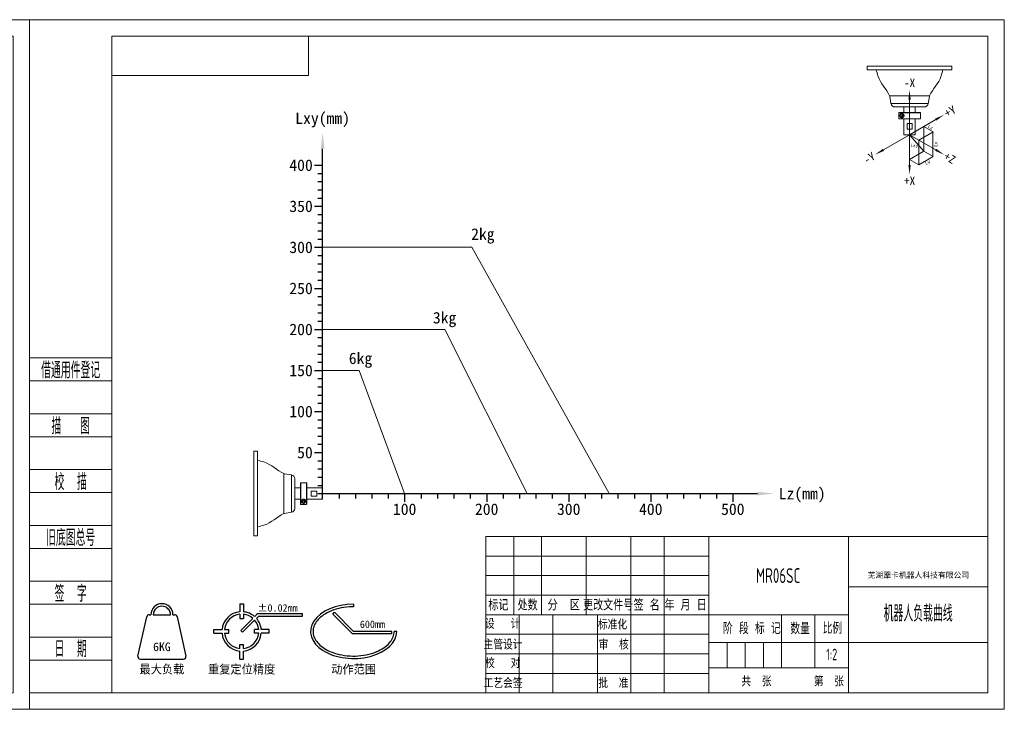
# Model space of a CAD drawing. Header units: millimetres. Extents: x -33 to 2421, y -2345 to -563.
# Tile 31 of 31: x 1821 to 2421, y -2345 to -1925. Entities that reach past the tile are written whole.
import ezdxf
from ezdxf.enums import TextEntityAlignment as Align

# ---------------------------------------------------------------- set-up
doc = ezdxf.new("R2010")
doc.units = ezdxf.units.MM
doc.header["$LTSCALE"] = 0.3175
for name, color, linetype, lineweight in [('1轮廓实线层', 7, 'Continuous', 18), ('2细线层', 4, 'Continuous', 13), ('6文字层', 3, 'Continuous', 13), ('7标注层', 4, 'Continuous', 13), ('L2', 6, 'Continuous', 13), ('图框层', 7, 'Continuous', 18)]:
    doc.layers.add(name, color=color, linetype=linetype, lineweight=lineweight)
doc.styles.add('PC_TEXTSTYLE', font='ISOCP.SHX', dxfattribs={"width": 0.707, "bigfont": 'GBCBIG.SHX'})
doc.styles.add('仿宋体', font='txt')
doc.styles.add('标准汉字', font='gbenor.shx', dxfattribs={"bigfont": 'gbcbig.shx'})

# ---------------------------------------------------------------- blocks, each defined once
blk = doc.blocks.new('ZwmFrameMain_1_A4^_^无分区图框^_^landscape')
at = {"layer": '1轮廓实线层'}
for p, q in [((0, 0), (0, 200)), ((267, 200), (0, 200)), ((267, 200), (267, 0)), ((0, 0), (267, 0))]:
    blk.add_line(p, q, dxfattribs=at)
at = {"layer": '2细线层'}
for p, q in [((-25, -5), (-25, 205)), ((272, 205), (-25, 205)), ((272, 205), (272, -5)), ((-25, -5), (272, -5))]:
    blk.add_line(p, q, dxfattribs=at)
blk = doc.blocks.new('ZwmFrameMain_2_A4^_^无分区图框^_^landscape')
at = {"layer": '1轮廓实线层'}
for p, q in [((0, 0), (0, 200)), ((267, 200), (0, 200)), ((267, 200), (267, 0)), ((0, 0), (267, 0))]:
    blk.add_line(p, q, dxfattribs=at)
at = {"layer": '2细线层'}
for p, q in [((-25, -5), (-25, 205)), ((272, 205), (-25, 205)), ((272, 205), (272, -5)), ((-25, -5), (272, -5))]:
    blk.add_line(p, q, dxfattribs=at)
blk = doc.blocks.new('ZwmFrameMain_2_横向标题栏')
at = {"layer": '1轮廓实线层'}
for p, q in [((-153, 47.6), (0, 47.6)), ((-153, 0), (-153, 47.6))]:
    blk.add_line(p, q, dxfattribs=at)
at = {"layer": '2细线层', "color": 6, "linetype": 'Continuous'}
for p, q in [((-144.5, 23.8), (-144.5, 47.6)), ((-136, 23.8), (-136, 47.6)), ((-122.4, 23.8), (-122.4, 47.6)), ((-108.8, 0), (-108.8, 47.6)), ((-108.8, 23.8), (-108.8, 47.6)), ((-98.6, 0), (-98.6, 47.6)), ((-85, 0), (-85, 47.6)), ((-42.5, 0), (-42.5, 47.6)), ((-153, 41.65), (-85, 41.65)), ((-153, 35.7), (-85, 35.7)), ((-42.5, 32.3), (0, 32.3)), ((-153, 29.75), (-85, 29.75)), ((-153, 23.8), (-42.5, 23.8)), ((-142.8, 0), (-142.8, 23.8)), ((-132.6, 0), (-132.6, 23.8)), ((-62.9, 7.65), (-62.9, 23.8)), ((-52.7, 7.65), (-52.7, 23.8)), ((-153, 17.85), (-85, 17.85)), ((-85, 15.3), (0, 15.3)), ((-79.47, 7.65), (-79.47, 15.3)), ((-73.95, 7.65), (-73.95, 15.3)), ((-68.42, 7.65), (-68.42, 15.3)), ((-153, 11.9), (-85, 11.9)), ((-85, 7.65), (-42.5, 7.65)), ((-153, 5.95), (-85, 5.95))]:
    blk.add_line(p, q, dxfattribs=at)
at = {"layer": 'L2', "linetype": 'Continuous'}
blk.add_line((-119, 0), (-119, 23.8), dxfattribs=at)
at = {"layer": '6文字层', "color": 4, "linetype": 'Continuous', "insert": (-21.17, 35.77), "char_height": 1.7, "width": 46.9115, "attachment_point": 5, "style": '仿宋体'}
blk.add_mtext('芜湖藦卡机器人科技有限公司', dxfattribs=at)
at = {"layer": '6文字层', "color": 6, "style": '标准汉字'}
for s, insert, char_height, width, attachment_point in [('标记', (-149.17, 26.77), 3.4, 9.9025, 5), ('处数', (-140.26, 26.77), 3.4, 9.7325, 5), ('分  区', (-129.24, 26.77), 3.4, 16.2896, 5), ('更改文件号', (-115.72, 26.77), 3.4, 24.905, 5), ('签 名', (-103.99, 26.77), 3.4, 12.6286, 5), ('年 月 日', (-92.13, 26.77), 3.4, 20.3696, 5), ('设   计', (-147.87, 21.02), 2.975, 17.0478, 5), ('标准化', (-114.39, 20.78), 2.975, 13.1644, 5), ('阶 段 标 记', (-80.73, 17.89), 3.5, 25.8612, 7), ('数量', (-60.2, 17.85), 3.5, 8.5159, 7), ('比例', (-50.35, 17.98), 3.5, 7.9953, 7), ('主管设计', (-147.75, 14.68), 2.975, 17.1806, 5), ('审  核', (-114.03, 14.65), 2.975, 13.9931, 5), ('校   对', (-147.84, 9.04), 2.975, 17.2709, 5), ('共  张        第  张', (-75.11, 1.97), 2.975, 51.7172, 7), ('工艺会签', (-147.73, 2.95), 2.975, 17.255, 5), ('批  准', (-114.13, 2.95), 2.975, 14.1047, 5)]:
    blk.add_mtext(s, dxfattribs=dict(at, insert=insert, char_height=char_height, width=width, attachment_point=attachment_point))
at = {"layer": '6文字层', "color": 4, "style": 'PC_TEXTSTYLE', "flags": 8}
for tag, height, width, p, p2 in [('产品名称或材料标记', 4.5, 0.911854, (-77.25, 33.47), (-50.6, 33.47)), ('图样名称', 5, 2.846512, (-41.5, 21.71), (-1, 21.71)), ('图样代号', 5, 2.86875, (-41.5, 5.64), (-1, 5.64))]:
    blk.add_attdef(tag, text='', height=height, dxfattribs=dict(at, width=width)).set_placement(p, p2, align=Align.FIT)
at = {"layer": '6文字层', "color": 6, "style": 'PC_TEXTSTYLE', "width": 9.241641, "flags": 8}
blk.add_attdef('设计', text='', height=2.12, rotation=359.5768, dxfattribs=at).set_placement((-141.75, 19.99), (-133.89, 19.93), align=Align.FIT)
at = {"layer": '6文字层', "color": 6, "style": 'PC_TEXTSTYLE', "flags": 8}
for tag, height, width, p, p2 in [('审核', 2.12, 2.542374, (-141.61, 14.16), (-134.04, 14.16)), ('重量', 3.5, 1.685865, (-61.9, 10.1), (-53.7, 10.1)), ('比例', 3.5, 1.699352, (-51.7, 9.95), (-43.5, 9.95))]:
    blk.add_attdef(tag, text='', height=height, dxfattribs=dict(at, width=width)).set_placement(p, p2, align=Align.FIT)
blk = doc.blocks.new('ZwmFrameMain_2_图样代号')
at = {"layer": '2细线层', "linetype": 'Continuous'}
for p in [(60, 0), (0, -12)]:
    blk.add_line(p, (60, -12), dxfattribs=at)
at = {"layer": '6文字层', "style": 'PC_TEXTSTYLE', "width": 2.827942}
blk.add_attdef('图样代号', text='', height=7, rotation=180, dxfattribs=at).set_placement((58.24, -2.4), (2.35, -2.4), align=Align.FIT)
blk = doc.blocks.new('ZwmFrameMain_2_附加栏')
at = {"layer": '2细线层'}
for p, q in [((-25, 102), (0, 102)), ((-25, 95), (0, 95)), ((-25, 85), (0, 85)), ((-25, 78), (0, 78)), ((-25, 68), (0, 68)), ((-25, 61), (0, 61)), ((-25, 51), (0, 51)), ((-25, 44), (0, 44)), ((-25, 34), (0, 34)), ((-25, 27), (0, 27)), ((-25, 17), (0, 17)), ((-25, 10), (0, 10)), ((-25, 0), (0, 0))]:
    blk.add_line(p, q, dxfattribs=at)
at = {"layer": '6文字层', "color": 3, "style": 'PC_TEXTSTYLE'}
for s, width, p in [('借通用件登记', 0.667, (-12.5, 98.5)), ('描   图', 0.6667, (-12.5, 81.5)), ('校  描', 0.667, (-12.5, 64.5)), ('旧底图总号', 0.667, (-12.5, 47.5)), ('签  字', 0.667, (-12.5, 30.5)), ('日  期', 0.667, (-12.49, 13.6))]:
    blk.add_text(s, height=5, dxfattribs=dict(at, width=width)).set_placement(p, align=Align.MIDDLE)
at = {"layer": '6文字层', "style": 'PC_TEXTSTYLE'}
for tag, width, p, p2 in [('借通用件登记', 0.671328, (-23.44, 86.36), (-1.25, 86.36)), ('描图', 2.120922, (-23.44, 69.36), (-1.25, 69.36)), ('校图', 2.149976, (-23.75, 52.06), (-1.25, 52.06)), ('旧底图总号', 0.761452, (-22.84, 35.67), (-1.86, 35.67)), ('签字', 2.026939, (-23.14, 18.37), (-1.56, 18.37)), ('日期', 1.89999, (-22.84, 1.37), (-2.17, 1.37))]:
    blk.add_attdef(tag, text='', height=5, dxfattribs=dict(at, width=width)).set_placement(p, p2, align=Align.FIT)
blk = doc.blocks.new('标尺')
for p, q in [((42316.54, -36080.68), (42316.54, -35867.68)), ((42311.54, -35877.68), (42316.54, -35877.68)), ((42313.54, -35882.68), (42316.54, -35882.68)), ((42313.54, -35887.68), (42316.54, -35887.68)), ((42313.54, -35892.68), (42316.54, -35892.68)), ((42313.54, -35897.68), (42316.54, -35897.68)), ((42311.54, -35902.68), (42316.54, -35902.68)), ((42313.54, -35907.68), (42316.54, -35907.68)), ((42313.54, -35912.68), (42316.54, -35912.68)), ((42313.54, -35917.68), (42316.54, -35917.68)), ((42313.54, -35922.68), (42316.54, -35922.68)), ((42311.54, -35927.68), (42316.54, -35927.68)), ((42313.54, -35932.68), (42316.54, -35932.68)), ((42313.54, -35937.68), (42316.54, -35937.68)), ((42313.54, -35942.68), (42316.54, -35942.68)), ((42313.54, -35947.68), (42316.54, -35947.68)), ((42311.54, -35952.68), (42316.54, -35952.68)), ((42313.54, -35957.68), (42316.54, -35957.68)), ((42313.54, -35962.68), (42316.54, -35962.68)), ((42313.54, -35967.68), (42316.54, -35967.68)), ((42313.54, -35972.68), (42316.54, -35972.68)), ((42311.54, -35977.68), (42316.54, -35977.68)), ((42313.54, -35982.68), (42316.54, -35982.68)), ((42313.54, -35987.68), (42316.54, -35987.68)), ((42313.54, -35992.68), (42316.54, -35992.68)), ((42313.54, -35997.68), (42316.54, -35997.68)), ((42311.54, -36002.68), (42316.54, -36002.68)), ((42313.54, -36007.68), (42316.54, -36007.68)), ((42313.54, -36012.68), (42316.54, -36012.68)), ((42313.54, -36017.68), (42316.54, -36017.68)), ((42311.54, -36027.68), (42316.54, -36027.68)), ((42313.54, -36022.68), (42316.54, -36022.68)), ((42313.54, -36032.68), (42316.54, -36032.68)), ((42313.54, -36037.68), (42316.54, -36037.68)), ((42313.54, -36042.68), (42316.54, -36042.68)), ((42313.54, -36047.68), (42316.54, -36047.68)), ((42311.54, -36052.68), (42316.54, -36052.68)), ((42313.54, -36057.68), (42316.54, -36057.68)), ((42313.54, -36062.68), (42316.54, -36062.68)), ((42313.54, -36067.68), (42316.54, -36067.68)), ((42313.54, -36072.68), (42316.54, -36072.68)), ((42313.54, -36077.68), (42581.54, -36077.68)), ((42326.54, -36077.68), (42326.54, -36080.68)), ((42336.54, -36077.68), (42336.54, -36080.68)), ((42346.54, -36077.68), (42346.54, -36080.68)), ((42356.54, -36077.68), (42356.54, -36080.68)), ((42366.54, -36077.68), (42366.54, -36082.68)), ((42376.54, -36077.68), (42376.54, -36080.68)), ((42386.54, -36077.68), (42386.54, -36080.68)), ((42396.54, -36077.68), (42396.54, -36080.68)), ((42406.54, -36077.68), (42406.54, -36080.68)), ((42416.54, -36077.68), (42416.54, -36082.68)), ((42426.54, -36077.68), (42426.54, -36080.68)), ((42436.54, -36077.68), (42436.54, -36080.68)), ((42446.54, -36077.68), (42446.54, -36080.68)), ((42456.54, -36077.68), (42456.54, -36080.68)), ((42466.54, -36077.68), (42466.54, -36082.68)), ((42476.54, -36077.68), (42476.54, -36080.68)), ((42486.54, -36077.68), (42486.54, -36080.68)), ((42496.54, -36077.68), (42496.54, -36080.68)), ((42506.54, -36077.68), (42506.54, -36080.68)), ((42516.54, -36077.68), (42516.54, -36082.68)), ((42526.54, -36077.68), (42526.54, -36080.68)), ((42536.54, -36077.68), (42536.54, -36080.68)), ((42546.54, -36077.68), (42546.54, -36080.68)), ((42556.54, -36077.68), (42556.54, -36080.68)), ((42566.54, -36077.68), (42566.54, -36082.68))]:
    blk.add_line(p, q)
at = {"layer": '7标注层'}
for points in [[(42317.71, -35867.68), (42315.37, -35867.68), (42316.54, -35857.68)], [(42581.54, -36078.85), (42581.54, -36076.52), (42591.54, -36077.68)]]:
    blk.add_solid(points, dxfattribs=at)
at = {"layer": '6文字层'}
blk.add_text('Lxy(mm)', height=7, dxfattribs=at).set_placement((42316.54, -35854.68), align=Align.BOTTOM_CENTER)
for s, p in [('400', (42310.54, -35877.68)), ('350', (42310.54, -35902.68)), ('300', (42310.54, -35927.68)), ('250', (42310.54, -35952.68)), ('200', (42310.54, -35977.68)), ('150', (42310.54, -36002.68)), ('100', (42310.54, -36027.68)), ('50', (42310.54, -36052.68))]:
    blk.add_text(s, height=7, dxfattribs=at).set_placement(p, align=Align.MIDDLE_RIGHT)
blk.add_text('Lz(mm)', height=7, dxfattribs=at).set_placement((42594.54, -36077.68), align=Align.MIDDLE_LEFT)
for s, p in [('100', (42366.54, -36083.68)), ('200', (42416.54, -36083.68)), ('300', (42466.54, -36083.68)), ('400', (42516.54, -36083.68)), ('500', (42566.54, -36083.68))]:
    blk.add_text(s, height=7, dxfattribs=at).set_placement(p, align=Align.TOP_CENTER)
blk = doc.blocks.new('最大负载')
for p, q in [((42177.93, -36168.32), (42178.63, -36168.32)), ((42179.63, -36168.32), (42186.63, -36168.32)), ((42187.63, -36168.32), (42188.33, -36168.32)), ((42173.4, -36185.1), (42176.96, -36169.1)), ((42189.31, -36169.1), (42192.86, -36185.1)), ((42174.38, -36186.32), (42191.89, -36186.32))]:
    blk.add_line(p, q)
for centre, radius, start, end in [((42183.13, -36168.32), 4.5, 0, 180), ((42177.93, -36169.32), 1, 90, 167.4712), ((42183.13, -36168.32), 3.5, 0, 180), ((42188.33, -36169.32), 1, 12.5288, 90), ((42174.38, -36185.32), 1, 167.4712, 270), ((42191.89, -36185.32), 1, 270, 12.5288)]:
    blk.add_arc(centre, radius, start, end)
at = {"layer": '6文字层'}
for s, p in [('6KG', (42183.13, -36181.32)), ('最大负载', (42183.13, -36190.32))]:
    blk.add_text(s, height=3.5, dxfattribs=at).set_placement(p, align=Align.MIDDLE)
blk = doc.blocks.new('重复定位精度')
for p, q in [((42215.16, -36163.82), (42215.16, -36167.1)), ((42215.16, -36163.82), (42216.66, -36163.82)), ((42216.66, -36163.82), (42216.66, -36167.1)), ((42215.16, -36168.11), (42215.16, -36169.82)), ((42216.66, -36168.11), (42216.66, -36169.82)), ((42221.21, -36169.07), (42222.42, -36167.85)), ((42222.42, -36167.85), (42240.61, -36167.85)), ((42240.61, -36168.85), (42240.61, -36167.85)), ((42215.16, -36169.82), (42216.66, -36169.82)), ((42215.56, -36174.71), (42220.5, -36169.78)), ((42216.27, -36175.42), (42221.2, -36170.48)), ((42221.91, -36169.78), (42222.84, -36168.85)), ((42222.84, -36168.85), (42240.61, -36168.85)), ((42204.66, -36174.32), (42207.95, -36174.32)), ((42204.66, -36175.82), (42204.66, -36174.32)), ((42204.66, -36175.82), (42207.95, -36175.82)), ((42208.95, -36174.32), (42210.66, -36174.32)), ((42208.95, -36175.82), (42210.66, -36175.82)), ((42210.66, -36175.82), (42210.66, -36174.32)), ((42215.56, -36174.71), (42216.27, -36175.42)), ((42221.16, -36175.82), (42221.16, -36174.32)), ((42222.87, -36174.32), (42221.16, -36174.32)), ((42222.87, -36175.82), (42221.16, -36175.82)), ((42227.16, -36174.32), (42223.88, -36174.32)), ((42227.16, -36175.82), (42223.88, -36175.82)), ((42227.16, -36175.82), (42227.16, -36174.32)), ((42215.16, -36180.32), (42216.66, -36180.32)), ((42215.16, -36182.03), (42215.16, -36180.32)), ((42216.66, -36182.03), (42216.66, -36180.32)), ((42215.16, -36186.32), (42215.16, -36183.03)), ((42216.66, -36186.32), (42216.66, -36183.03)), ((42215.16, -36186.32), (42216.66, -36186.32))]:
    blk.add_line(p, q)
for radius, start, end in [(8, 95.3794, 174.6206), (7, 96.1506, 173.8494), (8, 48.5833, 84.6206), (7, 49.096, 83.8494), (7, 6.1506, 40.904), (8, 5.3794, 41.4167), (8, 185.3794, 264.6206), (7, 186.1506, 263.8494), (7, 276.1506, 353.8494), (8, 275.3794, 354.6206)]:
    blk.add_arc((42215.91, -36175.07), radius, start, end)
at = {"layer": '6文字层'}
blk.add_text('%%P0.02mm', height=3, dxfattribs=at).set_placement((42230.51, -36167.94), align=Align.BOTTOM_CENTER)
blk.add_text('重复定位精度', height=3.5, dxfattribs=at).set_placement((42215.91, -36190.32), align=Align.MIDDLE)
blk = doc.blocks.new('动作范围')
for p, q in [((42261.41, -36164.07), (42261.41, -36165.07)), ((42252.93, -36168), (42253.63, -36167.29)), ((42261, -36176.07), (42252.93, -36168)), ((42261.41, -36175.07), (42253.63, -36167.29)), ((42276.91, -36176.07), (42261, -36176.07)), ((42276.91, -36175.07), (42261.41, -36175.07)), ((42276.91, -36176.07), (42276.91, -36175.07)), ((42278.91, -36175.07), (42277.91, -36175.07))]:
    blk.add_line(p, q)
blk.add_ellipse((42261.41, -36175.07), major_axis=(-17.5, 0), ratio=0.628571, start_param=4.712389, end_param=9.424778)
blk.add_open_spline([(42261.41, -36165.07), (42260.83, -36165.07), (42258.76, -36165.14), (42255.27, -36165.66), (42251.46, -36166.98), (42248.51, -36168.73), (42246.48, -36170.67), (42245.44, -36172.41), (42244.99, -36173.88), (42244.91, -36174.67), (42244.91, -36175.07), (42244.91, -36175.79), (42245.17, -36177.19), (42246.31, -36179.24), (42248.2, -36181.16), (42250.93, -36182.9), (42254.54, -36184.28), (42258.8, -36185.07), (42263.32, -36185.13), (42267.7, -36184.44), (42271.49, -36183.1), (42274.41, -36181.34), (42276.43, -36179.37), (42277.62, -36177.29), (42277.91, -36175.84), (42277.91, -36175.1), (42277.91, -36175.07)], degree=3, knots=[4.712388, 4.712388, 4.712388, 4.712388, 4.815388, 5.080738, 5.346087, 5.587663, 5.813673, 6.030604, 6.156895, 6.283185, 6.283185, 6.283185, 6.513373, 6.730244, 6.947115, 7.1826, 7.434491, 7.700205, 7.965919, 8.231633, 8.497347, 8.738238, 8.963722, 9.189206, 9.41469, 9.424773, 9.424773, 9.424773, 9.424773])
at = {"layer": '6文字层'}
blk.add_text('600mm', height=3, dxfattribs=at).set_placement((42269.05, -36174.57), align=Align.BOTTOM_CENTER)
blk.add_text('动作范围', height=3.5, dxfattribs=at).set_placement((42261.41, -36190.32), align=Align.MIDDLE)
blk = doc.blocks.new('MR06SC')
at = {"layer": '1轮廓实线层', "lineweight": 20}
for p, q in [((3394.49, -2244.69), (3430.29, -2244.69)), ((3394.49, -2246.25), (3394.49, -2244.69)), ((3430.29, -2246.25), (3430.29, -2244.69)), ((3394.49, -2246.25), (3430.29, -2246.25))]:
    blk.add_line(p, q, dxfattribs=at)
at = {"layer": '1轮廓实线层'}
for p, q in [((3403.94, -2257.31), (3403.99, -2257.64)), ((3403.99, -2257.64), (3404.52, -2260.6)), ((3420.27, -2260.6), (3420.79, -2257.64)), ((3420.85, -2257.31), (3420.79, -2257.64)), ((3404.52, -2260.6), (3420.27, -2260.6)), ((3418.62, -2261.99), (3406.17, -2261.99)), ((3409.99, -2261.99), (3409.99, -2264.39)), ((3414.79, -2264.39), (3414.79, -2261.99)), ((3407.84, -2264.46), (3407.84, -2266.96)), ((3407.84, -2264.46), (3416.95, -2264.46)), ((3416.88, -2264.39), (3407.91, -2264.39)), ((3408.87, -2265.41), (3408.75, -2265.81)), ((3408.75, -2265.81), (3409.04, -2266.11)), ((3409.27, -2265.31), (3408.87, -2265.41)), ((3409.04, -2266.11), (3409.44, -2266.01)), ((3409.55, -2265.61), (3409.27, -2265.31)), ((3409.44, -2266.01), (3409.55, -2265.61)), ((3416.95, -2264.46), (3416.88, -2264.39)), ((3416.95, -2266.96), (3416.95, -2264.46)), ((3416.95, -2266.96), (3407.84, -2266.96)), ((3416.88, -2267.03), (3407.91, -2267.03)), ((3409.99, -2267.03), (3409.99, -2273.75)), ((3411.35, -2268.95), (3411.35, -2271.35)), ((3411.35, -2268.95), (3413.44, -2268.95)), ((3413.44, -2271.35), (3413.44, -2268.95)), ((3414.79, -2273.75), (3414.79, -2267.03)), ((3416.88, -2267.03), (3416.95, -2266.96)), ((3410.02, -2273.75), (3409.99, -2273.75)), ((3410.17, -2273.75), (3410.02, -2273.75)), ((3410.17, -2273.75), (3410.5, -2273.75)), ((3410.92, -2273.75), (3410.5, -2273.75)), ((3410.92, -2273.75), (3413.87, -2273.75)), ((3411.35, -2271.35), (3413.44, -2271.35)), ((3413.87, -2273.75), (3414.29, -2273.75)), ((3414.29, -2273.75), (3414.62, -2273.75)), ((3414.62, -2273.75), (3414.77, -2273.75)), ((3414.79, -2273.75), (3414.77, -2273.75))]:
    blk.add_line(p, q, dxfattribs=at)
for radius in [0.84, 0.816]:
    blk.add_circle((3409.15, -2265.71), radius, dxfattribs=at)
for centre, radius, start, end in [((3406.17, -2260.31), 1.68, 190, 270), ((3418.62, -2260.31), 1.68, 270, 350), ((3409.15, -2265.71), 0.84, 313.9976, 313.992)]:
    blk.add_arc(centre, radius, start, end, dxfattribs=at)
at = {"layer": '1轮廓实线层', "lineweight": 20}
for points in [[(3403.94, -2257.31), (3402.61, -2254.38), (3399.33, -2251.59), (3398.6, -2247.03), (3398.13, -2246.25)], [(3420.85, -2257.31), (3422.18, -2254.38), (3425.46, -2251.59), (3426.19, -2247.03), (3426.66, -2246.25)]]:
    blk.add_open_spline(points, degree=3, knots=[0, 0, 0, 0, 40.700829, 51.667991, 51.667991, 51.667991, 51.667991], dxfattribs=at)
at = {"layer": '1轮廓实线层'}
for points in [[(3403.94, -2257.31), (3403.94, -2257.31), (3404, -2257.31), (3404.12, -2257.31)], [(3404.12, -2257.31), (3404.24, -2257.31), (3404.41, -2257.31), (3404.63, -2257.31)], [(3404.63, -2257.31), (3404.74, -2257.31), (3404.86, -2257.31), (3404.99, -2257.31)], [(3404.99, -2257.31), (3405.12, -2257.31), (3405.26, -2257.31), (3405.41, -2257.31)], [(3405.41, -2257.31), (3405.71, -2257.31), (3406.04, -2257.31), (3406.41, -2257.31)], [(3406.41, -2257.31), (3406.78, -2257.31), (3407.19, -2257.31), (3407.63, -2257.31)], [(3407.63, -2257.31), (3407.85, -2257.31), (3408.07, -2257.31), (3408.31, -2257.31)], [(3408.31, -2257.31), (3408.54, -2257.31), (3408.79, -2257.31), (3409.04, -2257.31)], [(3409.04, -2257.31), (3409.29, -2257.31), (3409.54, -2257.31), (3409.81, -2257.31)], [(3409.81, -2257.31), (3410.08, -2257.31), (3410.35, -2257.31), (3410.63, -2257.31)], [(3410.63, -2257.31), (3411.19, -2257.31), (3411.78, -2257.31), (3412.39, -2257.31)], [(3414.98, -2257.31), (3414.71, -2257.31), (3414.44, -2257.31), (3414.16, -2257.31)], [(3415.75, -2257.31), (3415.5, -2257.31), (3415.24, -2257.31), (3414.98, -2257.31)], [(3416.48, -2257.31), (3416.24, -2257.31), (3416, -2257.31), (3415.75, -2257.31)], [(3417.16, -2257.31), (3416.94, -2257.31), (3416.71, -2257.31), (3416.48, -2257.31)], [(3419.8, -2257.31), (3419.67, -2257.31), (3419.53, -2257.31), (3419.38, -2257.31)], [(3420.16, -2257.31), (3420.05, -2257.31), (3419.93, -2257.31), (3419.8, -2257.31)], [(3407.91, -2264.39), (3407.89, -2264.41), (3407.86, -2264.44), (3407.84, -2264.46)], [(3407.84, -2266.96), (3407.86, -2266.98), (3407.89, -2267), (3407.91, -2267.03)]]:
    blk.add_open_spline(points, degree=3, dxfattribs=at)
for points, knots in [([(3414.16, -2257.31), (3413.87, -2257.31), (3413.58, -2257.31), (3412.99, -2257.31), (3412.69, -2257.31), (3412.39, -2257.31)], [0, 0, 0, 0, 0.5, 0.5, 1, 1, 1, 1]), ([(3418.37, -2257.31), (3418.19, -2257.31), (3417.99, -2257.31), (3417.59, -2257.31), (3417.38, -2257.31), (3417.16, -2257.31)], [0, 0, 0, 0, 0.5, 0.5, 1, 1, 1, 1]), ([(3419.38, -2257.31), (3419.23, -2257.31), (3419.07, -2257.31), (3418.74, -2257.31), (3418.56, -2257.31), (3418.37, -2257.31)], [0, 0, 0, 0, 0.5, 0.5, 1, 1, 1, 1]), ([(3420.67, -2257.31), (3420.61, -2257.31), (3420.54, -2257.31), (3420.37, -2257.31), (3420.27, -2257.31), (3420.16, -2257.31)], [0, 0, 0, 0, 0.5, 0.5, 1, 1, 1, 1]), ([(3420.85, -2257.31), (3420.85, -2257.31), (3420.84, -2257.31), (3420.77, -2257.31), (3420.73, -2257.31), (3420.67, -2257.31)], [0, 0, 0, 0, 0.5, 0.5, 1, 1, 1, 1]), ([(3408.25, -2265.71), (3408.25, -2265.67), (3408.26, -2265.63), (3408.26, -2265.59), (3408.26, -2265.58), (3408.27, -2265.57), (3408.27, -2265.56), (3408.27, -2265.55), (3408.27, -2265.55), (3408.27, -2265.53), (3408.28, -2265.51), (3408.28, -2265.48), (3408.29, -2265.46), (3408.3, -2265.44), (3408.3, -2265.43), (3408.3, -2265.42), (3408.31, -2265.41), (3408.31, -2265.39), (3408.32, -2265.37), (3408.33, -2265.35), (3408.34, -2265.33), (3408.35, -2265.29), (3408.37, -2265.27), (3408.39, -2265.24), (3408.4, -2265.22), (3408.41, -2265.21), (3408.41, -2265.2), (3408.42, -2265.19), (3408.42, -2265.19), (3408.44, -2265.16), (3408.46, -2265.14), (3408.49, -2265.1), (3408.51, -2265.08), (3408.54, -2265.05), (3408.56, -2265.03), (3408.6, -2265), (3408.61, -2264.99), (3408.65, -2264.96), (3408.67, -2264.95), (3408.7, -2264.93), (3408.71, -2264.92), (3408.73, -2264.91), (3408.74, -2264.91), (3408.75, -2264.91), (3408.75, -2264.9), (3408.8, -2264.88), (3408.85, -2264.86), (3408.94, -2264.83), (3408.99, -2264.82), (3409.06, -2264.81), (3409.09, -2264.81), (3409.13, -2264.81), (3409.14, -2264.81), (3409.16, -2264.81), (3409.16, -2264.81), (3409.18, -2264.81), (3409.21, -2264.81), (3409.24, -2264.81), (3409.3, -2264.82), (3409.33, -2264.83), (3409.38, -2264.84), (3409.41, -2264.85), (3409.45, -2264.86), (3409.46, -2264.86), (3409.48, -2264.87), (3409.49, -2264.87), (3409.5, -2264.88), (3409.54, -2264.89), (3409.57, -2264.91), (3409.63, -2264.94), (3409.65, -2264.96), (3409.69, -2264.99), (3409.7, -2265), (3409.72, -2265.01), (3409.73, -2265.02), (3409.74, -2265.03), (3409.75, -2265.03), (3409.78, -2265.06), (3409.8, -2265.09), (3409.85, -2265.14), (3409.87, -2265.16), (3409.9, -2265.21), (3409.91, -2265.22), (3409.92, -2265.24), (3409.93, -2265.25), (3409.94, -2265.27), (3409.94, -2265.27), (3409.96, -2265.31), (3409.98, -2265.35), (3410, -2265.41), (3410.02, -2265.45), (3410.03, -2265.49), (3410.03, -2265.5), (3410.03, -2265.52), (3410.04, -2265.53), (3410.04, -2265.56), (3410.04, -2265.58), (3410.05, -2265.63), (3410.05, -2265.67), (3410.05, -2265.72), (3410.05, -2265.73), (3410.05, -2265.74), (3410.05, -2265.77), (3410.05, -2265.8), (3410.04, -2265.86), (3410.04, -2265.89), (3410.02, -2265.94), (3410.02, -2265.95), (3410.02, -2265.96), (3410.01, -2265.97), (3410.01, -2266), (3410, -2266.02), (3409.98, -2266.07), (3409.97, -2266.1), (3409.94, -2266.15), (3409.93, -2266.16), (3409.92, -2266.19), (3409.91, -2266.19), (3409.9, -2266.21), (3409.9, -2266.22), (3409.87, -2266.25), (3409.85, -2266.28), (3409.81, -2266.33), (3409.78, -2266.35), (3409.75, -2266.38), (3409.75, -2266.39), (3409.73, -2266.4), (3409.73, -2266.4), (3409.71, -2266.42), (3409.69, -2266.43), (3409.66, -2266.46), (3409.63, -2266.47), (3409.58, -2266.5), (3409.55, -2266.52), (3409.51, -2266.53), (3409.51, -2266.54), (3409.49, -2266.54), (3409.47, -2266.55), (3409.45, -2266.56), (3409.41, -2266.57), (3409.38, -2266.58), (3409.33, -2266.59), (3409.3, -2266.6), (3409.25, -2266.6), (3409.22, -2266.61), (3409.18, -2266.61), (3409.17, -2266.61), (3409.14, -2266.61), (3409.13, -2266.61), (3409.09, -2266.61), (3409.06, -2266.6), (3408.99, -2266.59), (3408.94, -2266.58), (3408.87, -2266.56), (3408.85, -2266.56), (3408.81, -2266.54), (3408.8, -2266.54), (3408.78, -2266.53), (3408.77, -2266.52), (3408.76, -2266.52), (3408.74, -2266.51), (3408.69, -2266.48), (3408.65, -2266.46), (3408.62, -2266.43), (3408.6, -2266.42), (3408.56, -2266.39), (3408.54, -2266.37), (3408.51, -2266.33), (3408.49, -2266.32), (3408.46, -2266.29), (3408.46, -2266.28), (3408.44, -2266.26), (3408.43, -2266.25), (3408.41, -2266.22), (3408.4, -2266.19), (3408.37, -2266.16), (3408.37, -2266.15), (3408.36, -2266.13), (3408.35, -2266.12), (3408.35, -2266.11), (3408.35, -2266.1), (3408.33, -2266.07), (3408.32, -2266.04), (3408.3, -2266), (3408.3, -2265.99), (3408.29, -2265.96), (3408.28, -2265.94), (3408.28, -2265.92), (3408.28, -2265.92), (3408.28, -2265.91), (3408.28, -2265.9), (3408.27, -2265.89), (3408.27, -2265.88), (3408.27, -2265.86), (3408.26, -2265.84), (3408.26, -2265.81), (3408.26, -2265.8), (3408.26, -2265.78), (3408.26, -2265.77), (3408.25, -2265.75), (3408.25, -2265.73), (3408.25, -2265.71)], [0, 0, 0, 0, 0.015625, 0.015625, 0.019531, 0.019531, 0.021484, 0.021484, 0.023438, 0.023438, 0.03125, 0.03125, 0.039063, 0.039063, 0.042969, 0.042969, 0.046875, 0.046875, 0.054688, 0.054688, 0.0625, 0.0625, 0.078125, 0.078125, 0.085938, 0.085938, 0.089844, 0.089844, 0.09375, 0.09375, 0.109375, 0.109375, 0.125, 0.125, 0.140625, 0.140625, 0.15625, 0.15625, 0.171875, 0.171875, 0.179688, 0.179688, 0.183594, 0.183594, 0.1875, 0.1875, 0.21875, 0.21875, 0.25, 0.25, 0.265625, 0.265625, 0.273438, 0.273438, 0.277344, 0.277344, 0.28125, 0.296875, 0.296875, 0.3125, 0.3125, 0.328125, 0.328125, 0.335938, 0.335938, 0.339844, 0.339844, 0.34375, 0.359375, 0.359375, 0.375, 0.375, 0.382813, 0.382813, 0.386719, 0.386719, 0.390625, 0.390625, 0.40625, 0.40625, 0.421875, 0.421875, 0.429688, 0.429688, 0.433594, 0.433594, 0.4375, 0.4375, 0.453125, 0.453125, 0.46875, 0.46875, 0.472656, 0.472656, 0.476563, 0.476563, 0.484375, 0.484375, 0.5, 0.5, 0.503906, 0.503906, 0.507813, 0.515625, 0.515625, 0.53125, 0.53125, 0.535156, 0.535156, 0.539063, 0.539063, 0.546875, 0.546875, 0.5625, 0.5625, 0.570313, 0.570313, 0.574219, 0.574219, 0.578125, 0.578125, 0.59375, 0.59375, 0.609375, 0.609375, 0.613281, 0.613281, 0.617188, 0.617188, 0.625, 0.625, 0.640625, 0.640625, 0.65625, 0.65625, 0.660156, 0.660156, 0.664063, 0.671875, 0.671875, 0.6875, 0.6875, 0.703125, 0.703125, 0.71875, 0.71875, 0.726563, 0.726563, 0.734375, 0.734375, 0.75, 0.75, 0.78125, 0.78125, 0.796875, 0.796875, 0.804688, 0.808594, 0.808594, 0.8125, 0.8125, 0.828125, 0.84375, 0.84375, 0.859375, 0.859375, 0.875, 0.875, 0.890625, 0.890625, 0.898438, 0.898438, 0.90625, 0.90625, 0.921875, 0.921875, 0.929687, 0.929687, 0.933594, 0.933594, 0.9375, 0.9375, 0.953125, 0.953125, 0.960937, 0.960937, 0.96875, 0.96875, 0.970703, 0.970703, 0.972656, 0.972656, 0.976562, 0.976562, 0.984375, 0.984375, 0.988281, 0.988281, 0.992187, 0.992187, 1, 1, 1, 1])]:
    blk.add_open_spline(points, degree=3, knots=knots, dxfattribs=at)

msp = doc.modelspace()

# ---------------------------------------------------------------- linework, layer by layer
at = {"lineweight": 18}
for p, q in [((2372.3249, -1989.8621), (2372.3249, -2004.8621)), ((2372.3294, -1989.8576), (2377.9656, -1993.1175)), ((2363.6692, -1994.8667), (2372.3294, -2004.8667)), ((2369.2874, -1998.1175), (2377.9477, -1993.1175)), ((2369.2874, -1998.1175), (2369.2874, -2013.1175)), ((2377.9415, -1993.121), (2377.9415, -2008.121)), ((2363.6646, -2009.8621), (2372.3249, -2004.8621)), ((2369.2874, -2013.1175), (2363.6692, -2009.8667)), ((2369.2874, -2013.1175), (2377.9477, -2008.1175)), ((2377.9477, -2008.1175), (2372.3294, -2004.8667))]:
    msp.add_line(p, q, dxfattribs=at)
at = {"layer": '1轮廓实线层', "lineweight": 18}
for p, q in [((2363.6692, -1994.8667), (2363.6692, -1973.4955)), ((2363.6692, -1994.8667), (2379.5791, -1985.6811)), ((2363.6692, -1994.8667), (2347.7593, -2004.0522)), ((2363.6692, -1994.8667), (2363.6692, -2013.2378)), ((2363.6692, -1994.8667), (2379.5791, -2004.0522)), ((2080.516, -2113.4397), (2005.9494, -2113.4397)), ((2130.516, -2213.4397), (2080.516, -2113.4397)), ((2028.2946, -2138.4397), (2005.9494, -2138.4397)), ((2055.9494, -2213.4397), (2028.2946, -2138.4397))]:
    msp.add_line(p, q, dxfattribs=at)
at = {"layer": '1轮廓实线层', "lineweight": 20}
for p, q in [((2005.9494, -2063.4397), (2096.9499, -2063.4397)), ((2096.9499, -2063.4397), (2180.6071, -2213.4397))]:
    msp.add_line(p, q, dxfattribs=at)
at = {"layer": '7标注层', "lineweight": 18}
for points in [[(2364.3692, -1973.4955), (2362.9692, -1973.4955), (2363.6692, -1967.4955)], [(2379.9291, -1986.2873), (2379.2291, -1985.0749), (2384.7752, -1982.6811)], [(2347.4093, -2003.446), (2348.1093, -2004.6585), (2342.5631, -2007.0522)], [(2379.2291, -2004.6585), (2379.9291, -2003.446), (2384.7752, -2007.0522)], [(2362.9692, -2013.2378), (2364.3692, -2013.2378), (2363.6692, -2019.2378)]]:
    msp.add_solid(points, dxfattribs=at)

# ---------------------------------------------------------------- block references
at = {"lineweight": 18}
msp.add_blockref('标尺', (-40310.5922, 33864.2426), dxfattribs=at)
at = {"lineweight": 18, "xscale": 1.5, "yscale": 1.5, "zscale": 1.5}
for name, p in [('最大负载', (-61366.6978, 51965.2218)), ('重复定位精度', (-61367.276, 51965.2218)), ('动作范围', (-61367.276, 51965.2218))]:
    msp.add_blockref(name, p, dxfattribs=at)
at = {"layer": '1轮廓实线层', "lineweight": 18, "xscale": 1.44, "yscale": 1.44, "zscale": 1.44}
msp.add_blockref('MR06SC', (-2550.178, 1279.3318), dxfattribs=at)
at = {"layer": '1轮廓实线层', "lineweight": 18, "xscale": 1.44, "yscale": 1.44, "zscale": 1.44, "rotation": 90}
msp.add_blockref('MR06SC', (-1268.2491, -7127.2868), dxfattribs=at)
at = {"layer": '图框层', "lineweight": 18, "xscale": 2, "yscale": 2, "zscale": 2}
for name, p in [('ZwmFrameMain_1_A4^_^无分区图框^_^landscape', (1283.4058, -2334.8165)), ('ZwmFrameMain_2_A4^_^无分区图框^_^landscape', (1877.4058, -2334.8165)), ('ZwmFrameMain_2_图样代号', (1877.4058, -1934.8165)), ('ZwmFrameMain_2_附加栏', (1877.4058, -2334.8165))]:
    msp.add_blockref(name, p, dxfattribs=at)
at = {"layer": '图框层', "lineweight": 18}
ref = msp.add_blockref('ZwmFrameMain_2_横向标题栏', (2411.4058, -2334.8165), dxfattribs=dict(at, xscale=2, yscale=2, zscale=2))
ref.add_attrib('产品名称或材料标记', 'MR06SC', dxfattribs={"layer": '6文字层', "color": 4, "height": 9, "style": 'PC_TEXTSTYLE', "width": 0.707}).set_placement((2283.5546, -2267.8744), align=Align.CENTER)
ref.add_attrib('图样名称', '机器人负载曲线', dxfattribs={"layer": '6文字层', "color": 4, "height": 10, "style": 'PC_TEXTSTYLE', "width": 0.707}).set_placement((2368.9058, -2291.3931), align=Align.CENTER)
ref.add_attrib('比例', '1:2', dxfattribs={"layer": '6文字层', "color": 6, "height": 7, "style": 'PC_TEXTSTYLE', "width": 0.707}).set_placement((2316.2058, -2314.914), align=Align.CENTER)

# ---------------------------------------------------------------- texts
at = {"layer": '6文字层', "lineweight": 18}
msp.add_text('-X', height=5, dxfattribs=at).set_placement((2363.6692, -1967.2584), align=Align.BOTTOM_CENTER)
for s, rotation, p in [('+Y', 30, (2385.4029, -1982.3187)), ('+Z', 330, (2385.2169, -2007.3073))]:
    msp.add_text(s, height=5, rotation=rotation, dxfattribs=at).set_placement(p, align=Align.MIDDLE_LEFT)
msp.add_text('Lz', height=2, rotation=329.6877395, dxfattribs=at).set_placement((2375.6529, -1991.6397), align=Align.BOTTOM_CENTER)
msp.add_text('Lxy', height=2, dxfattribs=at).set_placement((2366.4992, -2001.6739), align=Align.MIDDLE)
for s, rotation, p in [('Lx', 90, (2378.6436, -2000.621)), ('Ly', 30, (2374.081, -2010.8382))]:
    msp.add_text(s, height=2, rotation=rotation, dxfattribs=at).set_placement(p, align=Align.TOP_CENTER)
msp.add_text('-Y', height=5, rotation=30, dxfattribs=at).set_placement((2342.0809, -2007.3306), align=Align.MIDDLE_RIGHT)
msp.add_text('+X', height=5, dxfattribs=at).set_placement((2363.6692, -2020.3967), align=Align.TOP_CENTER)
for s, p in [('2kg', (2110.7518, -2060.9921)), ('3kg', (2087.4424, -2111.9256)), ('6kg', (2036.2023, -2136.6523))]:
    msp.add_text(s, height=7, dxfattribs=at).set_placement(p, align=Align.BOTTOM_RIGHT)

doc.saveas('drawing.dxf')
